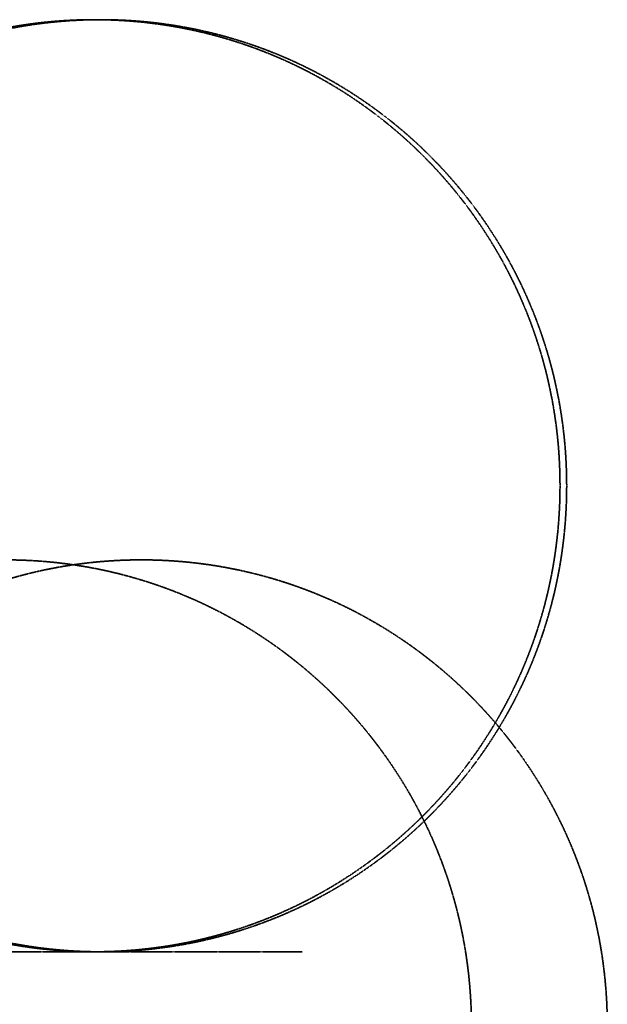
# Model space of a CAD drawing. Header units: millimetres. Extents: x -304119 to 197109, y 7818 to 249585.
# Tile 30 of 42: x -137390 to -61725, y 122822 to 249585. Entities that reach past the tile are written whole.
import ezdxf

# ---------------------------------------------------------------- set-up
doc = ezdxf.new("R2010")
doc.units = ezdxf.units.MM
doc.linetypes.add('ACAD_ISO10W100', pattern=[18, 12, -3, 0, -3])
doc.layers.add('EL_BleskUz - bleskozvod', color=3, linetype='ACAD_ISO10W100', lineweight=35)

msp = doc.modelspace()

# ---------------------------------------------------------------- linework, layer by layer
at = {"layer": 'EL_BleskUz - bleskozvod', "ltscale": 0.25}
msp.add_line((-210858.93583, 129584.62076), (-101009.13633, 129584.62076), dxfattribs=at)
at = {"layer": 'EL_BleskUz - bleskozvod'}
for centre in [(-127816.16352, 189584.62076), (-126958.16352, 189584.62076), (-139221.74359, 120040.2191), (-121725.07775, 120040.2191)]:
    msp.add_circle(centre, 60000, dxfattribs=at)

doc.saveas('drawing.dxf')
